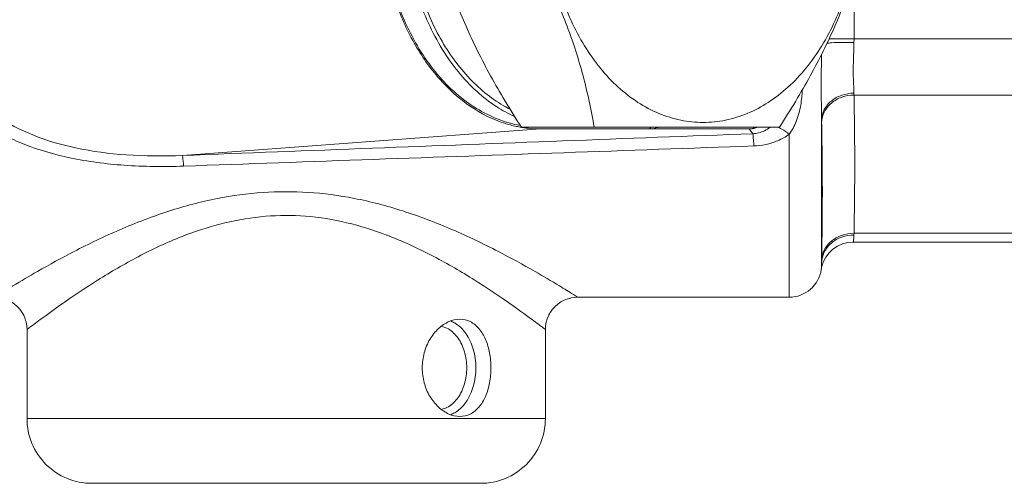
# Model space of a CAD drawing. Header units: millimetres. Extents: x -368 to 1732, y 3428 to 4913.
# Tile 52 of 80: x 1108.36 to 1111.4, y 4370.52 to 4371.95. Entities that reach past the tile are written whole.
import ezdxf

# ---------------------------------------------------------------- set-up
doc = ezdxf.new("R2010")
doc.units = ezdxf.units.MM
doc.linetypes.add('ACAD_ISO08W100', pattern=[36, 24, -3, 6, -3])
doc.layers.add('-- CO_p', color=51, linetype='Continuous', lineweight=9)

# ---------------------------------------------------------------- blocks, each defined once
blk = doc.blocks.new('-- CIEPŁOMIERZ ECHO II_20')
at = {"color": 50}
for points, knots in [([(8.77971, -0.69727), (8.79198, -0.69466), (8.80413, -0.69141), (8.81608, -0.68756), (8.81608, -0.68756), (8.85343, -0.67553), (8.88895, -0.65754), (8.92149, -0.6354), (8.92149, -0.6354), (8.95648, -0.6116), (8.98801, -0.583), (9.01604, -0.55138), (9.01604, -0.55138), (9.04635, -0.5172), (9.07257, -0.47949), (9.095, -0.43971), (9.095, -0.43971), (9.119, -0.39716), (9.13867, -0.35223), (9.15441, -0.306), (9.15441, -0.306), (9.17093, -0.25748), (9.18313, -0.20752), (9.19129, -0.15693), (9.19129, -0.15693), (9.19966, -0.10507), (9.2038, -0.05254), (9.2038, 0), (9.2038, 0), (9.2038, 0.05253), (9.19966, 0.10506), (9.19129, 0.15693), (9.19129, 0.15693), (9.18313, 0.20752), (9.17093, 0.25747), (9.15441, 0.30599), (9.15441, 0.30599), (9.13867, 0.35222), (9.119, 0.39715), (9.095, 0.43971), (9.095, 0.43971), (9.07257, 0.47949), (9.04635, 0.51719), (9.01604, 0.55138), (9.01604, 0.55138), (8.98801, 0.58299), (8.95648, 0.61159), (8.92149, 0.6354), (8.92149, 0.6354), (8.88895, 0.65753), (8.85343, 0.67552), (8.81608, 0.68756), (8.81608, 0.68756), (8.80413, 0.69141), (8.79198, 0.69465), (8.77971, 0.69727)], [0, 0, 0, 0, 0.0714286, 0.0714286, 0.0714286, 0.0714286, 0.1428571, 0.1428571, 0.1428571, 0.1428572, 0.2142857, 0.2142857, 0.2142857, 0.2142857, 0.2857143, 0.2857143, 0.2857143, 0.2857143, 0.3571429, 0.3571429, 0.3571429, 0.3571429, 0.4285714, 0.4285714, 0.4285714, 0.4285714, 0.5, 0.5, 0.5, 0.5, 0.5714286, 0.5714286, 0.5714286, 0.5714286, 0.6428571, 0.6428571, 0.6428571, 0.6428572, 0.7142857, 0.7142857, 0.7142857, 0.7142857, 0.7857143, 0.7857143, 0.7857143, 0.7857143, 0.8571429, 0.8571429, 0.8571429, 0.8571429, 0.9285714, 0.9285714, 0.9285714, 0.9285714, 1, 1, 1, 1]), ([(10.5058, 0.62622), (10.54036, 0.5951), (10.57153, 0.56), (10.59874, 0.52215), (10.59874, 0.52215), (10.6273, 0.48243), (10.6515, 0.43967), (10.6716, 0.39511), (10.6716, 0.39511), (10.69259, 0.34859), (10.70912, 0.30011), (10.72164, 0.25064), (10.72164, 0.25064), (10.73452, 0.19978), (10.74316, 0.14789), (10.7479, 0.09566), (10.7479, 0.09566), (10.75269, 0.04294), (10.7535, -0.01013), (10.75036, -0.06298), (10.75036, -0.06298), (10.74724, -0.11549), (10.74022, -0.16778), (10.72904, -0.21919), (10.72904, -0.21919), (10.71811, -0.26941), (10.70322, -0.31879), (10.68388, -0.36643), (10.68388, -0.36643), (10.66532, -0.41217), (10.64267, -0.45629), (10.6156, -0.49759), (10.6156, -0.49759), (10.58977, -0.53698), (10.55993, -0.5738), (10.52636, -0.60685), (10.52636, -0.60685), (10.49417, -0.63855), (10.45854, -0.66677), (10.42042, -0.69101), (10.42042, -0.69101), (10.38199, -0.71544), (10.34101, -0.73582), (10.29863, -0.75247), (10.29863, -0.75247), (10.2529, -0.77043), (10.20553, -0.78404), (10.15749, -0.79426), (10.15749, -0.79426), (10.10239, -0.80597), (10.04641, -0.81322), (9.99022, -0.81726), (9.99022, -0.81726), (9.92918, -0.82166), (9.86791, -0.82226), (9.8068, -0.82009)], [0, 0, 0, 0, 0.0714286, 0.0714286, 0.0714286, 0.0714286, 0.1428571, 0.1428571, 0.1428571, 0.1428572, 0.2142857, 0.2142857, 0.2142857, 0.2142857, 0.2857143, 0.2857143, 0.2857143, 0.2857143, 0.3571429, 0.3571429, 0.3571429, 0.3571429, 0.4285714, 0.4285714, 0.4285714, 0.4285714, 0.5, 0.5, 0.5, 0.5, 0.5714286, 0.5714286, 0.5714286, 0.5714286, 0.6428571, 0.6428571, 0.6428571, 0.6428572, 0.7142857, 0.7142857, 0.7142857, 0.7142857, 0.7857143, 0.7857143, 0.7857143, 0.7857143, 0.8571429, 0.8571429, 0.8571429, 0.8571429, 0.9285714, 0.9285714, 0.9285714, 0.9285714, 1, 1, 1, 1]), ([(10.46252, 0.60278), (10.49425, 0.57274), (10.52258, 0.53893), (10.54714, 0.50268), (10.54714, 0.50268), (10.57317, 0.46426), (10.59497, 0.4231), (10.61299, 0.38038), (10.61299, 0.38038), (10.63197, 0.33543), (10.64676, 0.28876), (10.65795, 0.24127), (10.65795, 0.24127), (10.66952, 0.19221), (10.67723, 0.14227), (10.68146, 0.09205), (10.68146, 0.09205), (10.68573, 0.04127), (10.68645, -0.00981), (10.68364, -0.06069), (10.68364, -0.06069), (10.68085, -0.11119), (10.67459, -0.16151), (10.66456, -0.2111), (10.66456, -0.2111), (10.6548, -0.25932), (10.64147, -0.30684), (10.62401, -0.35286), (10.62401, -0.35286), (10.60738, -0.3967), (10.58701, -0.43917), (10.56238, -0.4791), (10.56238, -0.4791), (10.53911, -0.51682), (10.51205, -0.55228), (10.48128, -0.58419), (10.48128, -0.58419), (10.45201, -0.61455), (10.41939, -0.6417), (10.38425, -0.665), (10.38425, -0.665), (10.34893, -0.68843), (10.31106, -0.70796), (10.27179, -0.72386), (10.27179, -0.72386), (10.22933, -0.74106), (10.18522, -0.75401), (10.14046, -0.76366), (10.14046, -0.76366), (10.08883, -0.77479), (10.03633, -0.78154), (9.98365, -0.7852), (9.98365, -0.7852), (9.92602, -0.7892), (9.86817, -0.78951), (9.8105, -0.78717)], [0, 0, 0, 0, 0.0714286, 0.0714286, 0.0714286, 0.0714286, 0.1428571, 0.1428571, 0.1428571, 0.1428572, 0.2142857, 0.2142857, 0.2142857, 0.2142857, 0.2857143, 0.2857143, 0.2857143, 0.2857143, 0.3571429, 0.3571429, 0.3571429, 0.3571429, 0.4285714, 0.4285714, 0.4285714, 0.4285714, 0.5, 0.5, 0.5, 0.5, 0.5714286, 0.5714286, 0.5714286, 0.5714286, 0.6428571, 0.6428571, 0.6428571, 0.6428572, 0.7142857, 0.7142857, 0.7142857, 0.7142857, 0.7857143, 0.7857143, 0.7857143, 0.7857143, 0.8571429, 0.8571429, 0.8571429, 0.8571429, 0.9285714, 0.9285714, 0.9285714, 0.9285714, 1, 1, 1, 1]), ([(7.96763, -0.7), (7.95042, -0.67328), (7.93359, -0.64631), (7.91725, -0.61905), (7.91725, -0.61905), (7.90184, -0.59335), (7.88687, -0.56739), (7.87243, -0.54113), (7.87243, -0.54113), (7.85853, -0.51587), (7.84513, -0.49032), (7.83232, -0.46449), (7.83232, -0.46449), (7.81985, -0.43932), (7.80793, -0.41387), (7.79667, -0.38814), (7.79667, -0.38814), (7.78564, -0.36296), (7.77524, -0.33751), (7.7655, -0.3118), (7.7655, -0.3118), (7.75596, -0.28659), (7.74706, -0.26113), (7.73883, -0.23546), (7.73883, -0.23546), (7.7307, -0.21011), (7.72321, -0.18455), (7.71636, -0.15883), (7.71636, -0.15883), (7.70948, -0.13302), (7.70324, -0.10705), (7.69757, -0.08095), (7.69757, -0.08095), (7.69174, -0.05408), (7.68653, -0.02709), (7.68186, 0)], [0, 0, 0, 0, 0.1111111, 0.1111111, 0.1111111, 0.1111111, 0.2222222, 0.2222222, 0.2222222, 0.2222222, 0.3333333, 0.3333333, 0.3333333, 0.3333333, 0.4444444, 0.4444444, 0.4444444, 0.4444445, 0.5555556, 0.5555556, 0.5555556, 0.5555556, 0.6666667, 0.6666667, 0.6666667, 0.6666667, 0.7777778, 0.7777778, 0.7777778, 0.7777778, 0.8888889, 0.8888889, 0.8888889, 0.8888889, 1, 1, 1, 1]), ([(8.68744, 0), (8.68744, -0.03254), (8.6858, -0.0651), (8.68251, -0.09749), (8.68251, -0.09749), (8.67925, -0.12955), (8.67437, -0.16144), (8.66782, -0.19299), (8.66782, -0.19299), (8.6614, -0.22391), (8.65337, -0.25451), (8.64367, -0.28456), (8.64367, -0.28456), (8.63424, -0.31375), (8.62324, -0.34242), (8.61055, -0.37034), (8.61055, -0.37034), (8.59833, -0.39722), (8.58456, -0.4234), (8.56913, -0.44858), (8.56913, -0.44858), (8.55438, -0.47266), (8.53812, -0.49581), (8.52026, -0.51769), (8.52026, -0.51769), (8.50327, -0.53852), (8.48483, -0.55818), (8.46494, -0.57626), (8.46494, -0.57626), (8.44602, -0.59346), (8.42577, -0.60923), (8.40428, -0.6231), (8.40428, -0.6231), (8.38376, -0.63636), (8.3621, -0.64789), (8.33953, -0.65726), (8.33953, -0.65726), (8.31775, -0.6663), (8.29512, -0.67333), (8.272, -0.67803), (8.272, -0.67803), (8.24934, -0.68264), (8.2262, -0.685), (8.20307, -0.685), (8.20307, -0.685), (8.17994, -0.685), (8.15681, -0.68264), (8.13414, -0.67803), (8.13414, -0.67803), (8.11102, -0.67333), (8.08839, -0.6663), (8.06661, -0.65726), (8.06661, -0.65726), (8.04404, -0.64789), (8.02238, -0.63636), (8.00186, -0.6231), (8.00186, -0.6231), (7.98037, -0.60923), (7.96013, -0.59346), (7.9412, -0.57626), (7.9412, -0.57626), (7.92131, -0.55818), (7.90287, -0.53852), (7.88588, -0.51769), (7.88588, -0.51769), (7.86802, -0.49581), (7.85176, -0.47266), (7.83701, -0.44858), (7.83701, -0.44858), (7.82158, -0.4234), (7.80781, -0.39722), (7.79559, -0.37034), (7.79559, -0.37034), (7.78291, -0.34242), (7.7719, -0.31375), (7.76247, -0.28456), (7.76247, -0.28456), (7.75277, -0.25451), (7.74474, -0.22391), (7.73832, -0.19299), (7.73832, -0.19299), (7.73177, -0.16144), (7.72689, -0.12955), (7.72363, -0.09749), (7.72363, -0.09749), (7.72034, -0.0651), (7.7187, -0.03254), (7.7187, 0)], [0, 0, 0, 0, 0.0454545, 0.0454545, 0.0454545, 0.0454546, 0.0909091, 0.0909091, 0.0909091, 0.0909091, 0.1363636, 0.1363636, 0.1363636, 0.1363636, 0.1818182, 0.1818182, 0.1818182, 0.1818182, 0.2272727, 0.2272727, 0.2272727, 0.2272727, 0.2727273, 0.2727273, 0.2727273, 0.2727273, 0.3181818, 0.3181818, 0.3181818, 0.3181818, 0.3636364, 0.3636364, 0.3636364, 0.3636364, 0.4090909, 0.4090909, 0.4090909, 0.4090909, 0.4545455, 0.4545455, 0.4545455, 0.4545455, 0.5, 0.5, 0.5, 0.5, 0.5454545, 0.5454545, 0.5454545, 0.5454546, 0.5909091, 0.5909091, 0.5909091, 0.5909091, 0.6363636, 0.6363636, 0.6363636, 0.6363636, 0.6818182, 0.6818182, 0.6818182, 0.6818182, 0.7272727, 0.7272727, 0.7272727, 0.7272727, 0.7727273, 0.7727273, 0.7727273, 0.7727273, 0.8181818, 0.8181818, 0.8181818, 0.8181818, 0.8636364, 0.8636364, 0.8636364, 0.8636364, 0.9090909, 0.9090909, 0.9090909, 0.9090909, 0.9545455, 0.9545455, 0.9545455, 0.9545455, 1, 1, 1, 1]), ([(8.82495, 0), (8.80774, -0.02673), (8.79091, -0.0537), (8.77457, -0.08096), (8.77457, -0.08096), (8.75916, -0.10666), (8.74419, -0.13262), (8.72975, -0.15887), (8.72975, -0.15887), (8.71585, -0.18414), (8.70245, -0.20968), (8.68964, -0.23552), (8.68964, -0.23552), (8.67717, -0.26069), (8.66525, -0.28614), (8.65399, -0.31187), (8.65399, -0.31187), (8.64296, -0.33705), (8.63256, -0.3625), (8.62282, -0.38821), (8.62282, -0.38821), (8.61328, -0.41342), (8.60438, -0.43888), (8.59615, -0.46455), (8.59615, -0.46455), (8.58802, -0.4899), (8.58054, -0.51546), (8.57368, -0.54118), (8.57368, -0.54118), (8.5668, -0.56699), (8.56056, -0.59296), (8.5549, -0.61906), (8.5549, -0.61906), (8.54907, -0.64592), (8.54385, -0.67292), (8.53918, -0.7)], [0, 0, 0, 0, 0.1111111, 0.1111111, 0.1111111, 0.1111111, 0.2222222, 0.2222222, 0.2222222, 0.2222222, 0.3333333, 0.3333333, 0.3333333, 0.3333333, 0.4444444, 0.4444444, 0.4444444, 0.4444445, 0.5555556, 0.5555556, 0.5555556, 0.5555556, 0.6666667, 0.6666667, 0.6666667, 0.6666667, 0.7777778, 0.7777778, 0.7777778, 0.7777778, 0.8888889, 0.8888889, 0.8888889, 0.8888889, 1, 1, 1, 1]), ([(9.04955, 0), (9.04488, -0.02709), (9.03966, -0.05409), (9.03383, -0.08096), (9.03383, -0.08096), (9.02817, -0.10707), (9.02192, -0.13306), (9.01504, -0.15887), (9.01504, -0.15887), (9.00818, -0.1846), (9.0007, -0.21017), (8.99256, -0.23552), (8.99256, -0.23552), (8.98433, -0.26119), (8.97543, -0.28665), (8.96588, -0.31187), (8.96588, -0.31187), (8.95615, -0.33758), (8.94574, -0.36303), (8.93471, -0.38821), (8.93471, -0.38821), (8.92345, -0.41394), (8.91153, -0.43938), (8.89906, -0.46455), (8.89906, -0.46455), (8.88625, -0.49038), (8.87285, -0.51592), (8.85895, -0.54118), (8.85895, -0.54118), (8.84452, -0.56742), (8.82955, -0.59337), (8.81415, -0.61906), (8.81415, -0.61906), (8.79781, -0.64632), (8.78099, -0.67328), (8.76378, -0.7)], [0, 0, 0, 0, 0.1111111, 0.1111111, 0.1111111, 0.1111111, 0.2222222, 0.2222222, 0.2222222, 0.2222222, 0.3333333, 0.3333333, 0.3333333, 0.3333333, 0.4444444, 0.4444444, 0.4444444, 0.4444445, 0.5555556, 0.5555556, 0.5555556, 0.5555556, 0.6666667, 0.6666667, 0.6666667, 0.6666667, 0.7777778, 0.7777778, 0.7777778, 0.7777778, 0.8888889, 0.8888889, 0.8888889, 0.8888889, 1, 1, 1, 1]), ([(9.20009, 0), (9.20009, -0.03325), (9.19842, -0.06653), (9.19505, -0.09962), (9.19505, -0.09962), (9.19172, -0.13239), (9.18674, -0.16498), (9.18004, -0.19722), (9.18004, -0.19722), (9.17348, -0.22882), (9.16528, -0.26008), (9.15536, -0.29079), (9.15536, -0.29079), (9.14573, -0.32062), (9.13448, -0.34992), (9.12152, -0.37845), (9.12152, -0.37845), (9.10903, -0.40592), (9.09496, -0.43268), (9.07919, -0.45841), (9.07919, -0.45841), (9.06412, -0.48301), (9.0475, -0.50667), (9.02926, -0.52903), (9.02926, -0.52903), (9.01189, -0.55031), (8.99305, -0.5704), (8.97272, -0.58888), (8.97272, -0.58888), (8.95338, -0.60646), (8.93269, -0.62257), (8.91074, -0.63675), (8.91074, -0.63675), (8.88976, -0.65029), (8.86764, -0.66207), (8.84457, -0.67165), (8.84457, -0.67165), (8.8223, -0.68089), (8.79915, -0.68808), (8.77556, -0.69288), (8.77556, -0.69288), (8.77287, -0.69342), (8.77018, -0.69394), (8.76748, -0.69442)], [0, 0, 0, 0, 0.0909091, 0.0909091, 0.0909091, 0.0909091, 0.1818182, 0.1818182, 0.1818182, 0.1818182, 0.2727273, 0.2727273, 0.2727273, 0.2727273, 0.3636364, 0.3636364, 0.3636364, 0.3636364, 0.4545455, 0.4545455, 0.4545455, 0.4545455, 0.5454545, 0.5454545, 0.5454545, 0.5454546, 0.6363636, 0.6363636, 0.6363636, 0.6363636, 0.7272727, 0.7272727, 0.7272727, 0.7272727, 0.8181818, 0.8181818, 0.8181818, 0.8181818, 0.9090909, 0.9090909, 0.9090909, 0.9090909, 1, 1, 1, 1]), ([(9.12938, 0), (9.12938, -0.03325), (9.12771, -0.06653), (9.12434, -0.09962), (9.12434, -0.09962), (9.12101, -0.13239), (9.11602, -0.16498), (9.10933, -0.19722), (9.10933, -0.19722), (9.10277, -0.22882), (9.09457, -0.26008), (9.08465, -0.29079), (9.08465, -0.29079), (9.07502, -0.32062), (9.06377, -0.34992), (9.0508, -0.37845), (9.0508, -0.37845), (9.03832, -0.40592), (9.02425, -0.43268), (9.00848, -0.45841), (9.00848, -0.45841), (8.99341, -0.48301), (8.97679, -0.50667), (8.95855, -0.52903), (8.95855, -0.52903), (8.94118, -0.55031), (8.92234, -0.5704), (8.90201, -0.58888), (8.90201, -0.58888), (8.88267, -0.60646), (8.86198, -0.62257), (8.84003, -0.63675), (8.84003, -0.63675), (8.82246, -0.64809), (8.80407, -0.6582), (8.78504, -0.6668)], [0, 0, 0, 0, 0.1111111, 0.1111111, 0.1111111, 0.1111111, 0.2222222, 0.2222222, 0.2222222, 0.2222222, 0.3333333, 0.3333333, 0.3333333, 0.3333333, 0.4444444, 0.4444444, 0.4444444, 0.4444445, 0.5555556, 0.5555556, 0.5555556, 0.5555556, 0.6666667, 0.6666667, 0.6666667, 0.6666667, 0.7777778, 0.7777778, 0.7777778, 0.7777778, 0.8888889, 0.8888889, 0.8888889, 0.8888889, 1, 1, 1, 1]), ([(8.79886, -0.64431), (8.80594, -0.6407), (8.81291, -0.63688), (8.81977, -0.63286), (8.81977, -0.63286), (8.8397, -0.62118), (8.85868, -0.60785), (8.87659, -0.59323), (8.87659, -0.59323), (8.89533, -0.57793), (8.91289, -0.56123), (8.92927, -0.54345), (8.92927, -0.54345), (8.94643, -0.52483), (8.96229, -0.50504), (8.97691, -0.48437), (8.97691, -0.48437), (8.99217, -0.46278), (9.00607, -0.44024), (9.01868, -0.41701), (9.01868, -0.41701), (9.03179, -0.39285), (9.04349, -0.36794), (9.05388, -0.3425), (9.05388, -0.3425), (9.06461, -0.31623), (9.07393, -0.28938), (9.0819, -0.26214), (9.0819, -0.26214), (9.09008, -0.23422), (9.09685, -0.20588), (9.10227, -0.17729), (9.10227, -0.17729), (9.10778, -0.14822), (9.11189, -0.11888), (9.11463, -0.08941), (9.11463, -0.08941), (9.1174, -0.05969), (9.11877, -0.02984), (9.11877, 0)], [0, 0, 0, 0, 0.1, 0.1, 0.1, 0.1, 0.2, 0.2, 0.2, 0.2, 0.3, 0.3, 0.3, 0.3, 0.4, 0.4, 0.4, 0.4, 0.5, 0.5, 0.5, 0.5, 0.6, 0.6, 0.6, 0.6, 0.7, 0.7, 0.7, 0.7, 0.8, 0.8, 0.8, 0.8, 0.9, 0.9, 0.9, 0.9, 1, 1, 1, 1]), ([(7.73649, -0.3328), (7.73661, -0.34853), (7.73675, -0.36426), (7.73689, -0.37998), (7.73689, -0.37998), (7.73703, -0.39574), (7.73718, -0.41149), (7.73733, -0.42724)], [0, 0, 0, 0, 0.5, 0.5, 0.5, 0.5, 1, 1, 1, 1]), ([(7.73749, -0.43813), (7.75005, -0.43802), (7.7626, -0.43824), (7.77519, -0.4382), (7.77519, -0.4382), (7.78592, -0.43816), (7.79667, -0.43793), (7.80732, -0.43906), (7.80732, -0.43906), (7.81164, -0.43951), (7.81594, -0.44019), (7.82028, -0.44049)], [0, 0, 0, 0, 0.3333333, 0.3333333, 0.3333333, 0.3333333, 0.6666667, 0.6666667, 0.6666667, 0.6666667, 1, 1, 1, 1]), ([(7.73749, -0.43813), (7.73762, -0.44827), (7.73794, -0.45841), (7.73827, -0.46855), (7.73827, -0.46855), (7.73863, -0.47927), (7.739, -0.49), (7.73926, -0.50073), (7.73926, -0.50073), (7.73952, -0.51181), (7.73966, -0.52291), (7.73957, -0.534), (7.73957, -0.534), (7.73949, -0.54484), (7.73919, -0.55567), (7.73871, -0.5665), (7.73871, -0.5665), (7.73829, -0.57592), (7.73773, -0.58533), (7.73749, -0.59475)], [0, 0, 0, 0, 0.2, 0.2, 0.2, 0.2, 0.4, 0.4, 0.4, 0.4, 0.6, 0.6, 0.6, 0.6, 0.8, 0.8, 0.8, 0.8, 1, 1, 1, 1]), ([(7.83773, -0.47521), (7.83777, -0.47856), (7.83781, -0.48192), (7.83785, -0.48527), (7.83785, -0.48527), (7.83803, -0.50058), (7.83821, -0.51589), (7.83834, -0.53121), (7.83834, -0.53121), (7.83848, -0.54747), (7.83854, -0.56373), (7.8385, -0.57999), (7.8385, -0.57999), (7.83846, -0.59663), (7.8383, -0.61327), (7.83807, -0.62991), (7.83807, -0.62991), (7.83785, -0.64558), (7.83756, -0.66125), (7.83745, -0.67693)], [0, 0, 0, 0, 0.2, 0.2, 0.2, 0.2, 0.4, 0.4, 0.4, 0.4, 0.6, 0.6, 0.6, 0.6, 0.8, 0.8, 0.8, 0.8, 1, 1, 1, 1]), ([(7.73733, -0.60045), (7.73683, -0.62569), (7.73641, -0.65093), (7.73607, -0.67618), (7.73607, -0.67618), (7.7357, -0.70389), (7.73543, -0.73161), (7.73528, -0.75933), (7.73528, -0.75933), (7.73511, -0.78902), (7.73508, -0.81872), (7.73519, -0.84841), (7.73519, -0.84841), (7.73529, -0.87816), (7.73552, -0.9079), (7.73588, -0.93765), (7.73588, -0.93765), (7.73625, -0.96766), (7.73674, -0.99768), (7.73733, -1.02769)], [0, 0, 0, 0, 0.2, 0.2, 0.2, 0.2, 0.4, 0.4, 0.4, 0.4, 0.6, 0.6, 0.6, 0.6, 0.8, 0.8, 0.8, 0.8, 1, 1, 1, 1]), ([(7.73733, -0.60045), (7.75009, -0.60051), (7.76295, -0.60271), (7.77504, -0.60703), (7.77504, -0.60703), (7.78674, -0.61121), (7.79773, -0.61738), (7.80718, -0.62542), (7.80718, -0.62542), (7.81614, -0.63305), (7.82373, -0.64236), (7.82901, -0.65292), (7.82901, -0.65292), (7.83405, -0.66302), (7.83699, -0.67426), (7.8373, -0.68545)], [0, 0, 0, 0, 0.25, 0.25, 0.25, 0.25, 0.5, 0.5, 0.5, 0.5, 0.75, 0.75, 0.75, 0.75, 1, 1, 1, 1]), ([(7.73749, -0.59475), (7.75023, -0.59481), (7.76307, -0.59692), (7.77519, -0.60111), (7.77519, -0.60111), (7.78683, -0.60513), (7.79781, -0.61107), (7.80732, -0.61889), (7.80732, -0.61889), (7.81623, -0.62622), (7.82384, -0.63519), (7.82915, -0.64547), (7.82915, -0.64547), (7.83417, -0.6552), (7.83714, -0.66609), (7.83745, -0.67693)], [0, 0, 0, 0, 0.25, 0.25, 0.25, 0.25, 0.5, 0.5, 0.5, 0.5, 0.75, 0.75, 0.75, 0.75, 1, 1, 1, 1]), ([(7.93742, -0.72195), (7.92864, -0.70975), (7.92156, -0.6963), (7.91595, -0.68232), (7.91595, -0.68232), (7.90935, -0.66587), (7.90479, -0.64868), (7.90177, -0.63125), (7.90177, -0.63125), (7.89915, -0.61609), (7.89769, -0.60075), (7.89725, -0.5854)], [0, 0, 0, 0, 0.3333333, 0.3333333, 0.3333333, 0.3333333, 0.6666667, 0.6666667, 0.6666667, 0.6666667, 1, 1, 1, 1]), ([(7.8373, -0.68545), (7.8368, -0.71058), (7.83637, -0.73572), (7.83603, -0.76086), (7.83603, -0.76086), (7.83566, -0.7885), (7.83539, -0.81614), (7.83524, -0.84378), (7.83524, -0.84378), (7.83508, -0.87342), (7.83505, -0.90307), (7.83515, -0.93271), (7.83515, -0.93271), (7.83525, -0.96244), (7.83549, -0.99216), (7.83585, -1.02188), (7.83585, -1.02188), (7.83622, -1.05182), (7.8367, -1.08176), (7.8373, -1.1117)], [0, 0, 0, 0, 0.2, 0.2, 0.2, 0.2, 0.4, 0.4, 0.4, 0.4, 0.6, 0.6, 0.6, 0.6, 0.8, 0.8, 0.8, 0.8, 1, 1, 1, 1]), ([(7.96758, -0.70179), (7.96513, -0.70289), (7.96275, -0.70414), (7.96042, -0.70547), (7.96042, -0.70547), (7.95221, -0.71013), (7.94455, -0.71577), (7.93742, -0.72195)], [0, 0, 0, 0, 0.5, 0.5, 0.5, 0.5, 1, 1, 1, 1]), ([(8.04634, -0.75783), (8.034, -0.75739), (8.02168, -0.75586), (8.00959, -0.75324), (8.00959, -0.75324), (7.99697, -0.75051), (7.98461, -0.74658), (7.97273, -0.7415), (7.97273, -0.7415), (7.96033, -0.7362), (7.94846, -0.72964), (7.93742, -0.72195)], [0, 0, 0, 0, 0.3333333, 0.3333333, 0.3333333, 0.3333333, 0.6666667, 0.6666667, 0.6666667, 0.6666667, 1, 1, 1, 1]), ([(8.05004, -0.71983), (8.04387, -0.71959), (8.03771, -0.71874), (8.0317, -0.71729), (8.0317, -0.71729), (8.02539, -0.71577), (8.01924, -0.71358), (8.01339, -0.71077), (8.01339, -0.71077), (8.0072, -0.7078), (8.00133, -0.70415), (7.99594, -0.69992)], [0, 0, 0, 0, 0.3333333, 0.3333333, 0.3333333, 0.3333333, 0.6666667, 0.6666667, 0.6666667, 0.6666667, 1, 1, 1, 1]), ([(8.05004, -0.71983), (8.04888, -0.72115), (8.04899, -0.72312), (8.04899, -0.725), (8.04899, -0.725), (8.04898, -0.72966), (8.04823, -0.73377), (8.04772, -0.73802), (8.04772, -0.73802), (8.04695, -0.74447), (8.04674, -0.75123), (8.04634, -0.75783)], [0, 0, 0, 0, 0.3333333, 0.3333333, 0.3333333, 0.3333333, 0.6666667, 0.6666667, 0.6666667, 0.6666667, 1, 1, 1, 1]), ([(9.8105, -0.78717), (9.61491, -0.77967), (9.41931, -0.77218), (9.22371, -0.76469), (9.22371, -0.76469), (9.0281, -0.7572), (8.83249, -0.74972), (8.63689, -0.74225), (8.63689, -0.74225), (8.44127, -0.73477), (8.24565, -0.7273), (8.05004, -0.71983)], [0, 0, 0, 0, 0.3333333, 0.3333333, 0.3333333, 0.3333333, 0.6666667, 0.6666667, 0.6666667, 0.6666667, 1, 1, 1, 1]), ([(8.36562, -0.70497), (8.35814, -0.70446), (8.35074, -0.70273), (8.34357, -0.70053), (8.34357, -0.70053), (8.34303, -0.70037), (8.3425, -0.70021), (8.34197, -0.70004)], [0, 0, 0, 0, 0.5, 0.5, 0.5, 0.5, 1, 1, 1, 1]), ([(9.8068, -0.82009), (9.61121, -0.81316), (9.41561, -0.80623), (9.22001, -0.79931), (9.22001, -0.79931), (9.0244, -0.79238), (8.82879, -0.78547), (8.63319, -0.77855), (8.63319, -0.77855), (8.43757, -0.77164), (8.24195, -0.76473), (8.04634, -0.75783)], [0, 0, 0, 0, 0.3333333, 0.3333333, 0.3333333, 0.3333333, 0.6666667, 0.6666667, 0.6666667, 0.6666667, 1, 1, 1, 1]), ([(9.8105, -0.78717), (9.80942, -0.78825), (9.80947, -0.79), (9.80943, -0.79165), (9.80943, -0.79165), (9.80932, -0.79571), (9.80864, -0.79923), (9.80816, -0.80289), (9.80816, -0.80289), (9.80744, -0.80847), (9.8072, -0.81435), (9.8068, -0.82009)], [0, 0, 0, 0, 0.3333333, 0.3333333, 0.3333333, 0.3333333, 0.6666667, 0.6666667, 0.6666667, 0.6666667, 1, 1, 1, 1]), ([(10.39, -1.225), (10.38546, -1.22215), (10.38092, -1.21931), (10.37637, -1.21648), (10.37637, -1.21648), (10.36211, -1.20759), (10.3478, -1.1988), (10.33343, -1.19009), (10.33343, -1.19009), (10.30848, -1.17498), (10.28336, -1.16014), (10.25804, -1.14564), (10.25804, -1.14564), (10.22077, -1.12427), (10.18307, -1.10363), (10.14489, -1.08391), (10.14489, -1.08391), (10.09865, -1.06003), (10.05168, -1.0375), (10.00389, -1.01686), (10.00389, -1.01686), (9.95413, -0.99536), (9.90346, -0.97591), (9.85186, -0.95927), (9.85186, -0.95927), (9.8031, -0.94355), (9.7535, -0.93036), (9.70324, -0.92041), (9.70324, -0.92041), (9.65647, -0.91115), (9.60912, -0.9047), (9.56154, -0.90147), (9.56154, -0.90147), (9.51532, -0.89834), (9.46889, -0.89825), (9.42266, -0.9012), (9.42266, -0.9012), (9.37481, -0.90425), (9.32718, -0.91057), (9.28012, -0.91975), (9.28012, -0.91975), (9.22938, -0.92964), (9.17931, -0.94286), (9.1301, -0.95865), (9.1301, -0.95865), (9.07806, -0.97534), (9.02698, -0.99491), (8.97682, -1.01656), (8.97682, -1.01656), (8.92878, -1.03728), (8.88159, -1.05991), (8.83512, -1.08391), (8.83512, -1.08391), (8.79693, -1.10363), (8.75923, -1.12428), (8.72194, -1.14565), (8.72194, -1.14565), (8.69663, -1.16016), (8.67151, -1.175), (8.64655, -1.19011), (8.64655, -1.19011), (8.63219, -1.19881), (8.61787, -1.20761), (8.60361, -1.21649), (8.60361, -1.21649), (8.59907, -1.21932), (8.59454, -1.22216), (8.59, -1.225)], [0, 0, 0, 0, 0.0588235, 0.0588235, 0.0588235, 0.0588235, 0.1176471, 0.1176471, 0.1176471, 0.1176471, 0.1764706, 0.1764706, 0.1764706, 0.1764706, 0.2352941, 0.2352941, 0.2352941, 0.2352941, 0.2941176, 0.2941176, 0.2941176, 0.2941177, 0.3529412, 0.3529412, 0.3529412, 0.3529412, 0.4117647, 0.4117647, 0.4117647, 0.4117647, 0.4705882, 0.4705882, 0.4705882, 0.4705882, 0.5294118, 0.5294118, 0.5294118, 0.5294118, 0.5882353, 0.5882353, 0.5882353, 0.5882353, 0.6470588, 0.6470588, 0.6470588, 0.6470588, 0.7058824, 0.7058824, 0.7058824, 0.7058824, 0.7647059, 0.7647059, 0.7647059, 0.7647059, 0.8235294, 0.8235294, 0.8235294, 0.8235294, 0.8823529, 0.8823529, 0.8823529, 0.882353, 0.9411765, 0.9411765, 0.9411765, 0.9411765, 1, 1, 1, 1]), ([(9.79933, -1.03283), (9.76022, -1.01801), (9.72022, -1.00534), (9.67951, -0.99553), (9.67951, -0.99553), (9.63813, -0.98557), (9.596, -0.97856), (9.55358, -0.97506), (9.55358, -0.97506), (9.51254, -0.97168), (9.47121, -0.97158), (9.43016, -0.97476), (9.43016, -0.97476), (9.38749, -0.97808), (9.34512, -0.98494), (9.30348, -0.99482), (9.30348, -0.99482), (9.26173, -1.00472), (9.22071, -1.01766), (9.18063, -1.03285)], [0, 0, 0, 0, 0.2, 0.2, 0.2, 0.2, 0.4, 0.4, 0.4, 0.4, 0.6, 0.6, 0.6, 0.6, 0.8, 0.8, 0.8, 0.8, 1, 1, 1, 1]), ([(7.73733, -1.02768), (7.75007, -1.02762), (7.76293, -1.02968), (7.77504, -1.03389), (7.77504, -1.03389), (7.78673, -1.03795), (7.79772, -1.04401), (7.80718, -1.05197), (7.80718, -1.05197), (7.81614, -1.0595), (7.82373, -1.06874), (7.82901, -1.07924), (7.82901, -1.07924), (7.83406, -1.08931), (7.83699, -1.10054), (7.8373, -1.1117)], [0, 0, 0, 0, 0.25, 0.25, 0.25, 0.25, 0.5, 0.5, 0.5, 0.5, 0.75, 0.75, 0.75, 0.75, 1, 1, 1, 1]), ([(7.73749, -1.03287), (7.75024, -1.03282), (7.76311, -1.03497), (7.77519, -1.0393), (7.77519, -1.0393), (7.78692, -1.04351), (7.79791, -1.04979), (7.80732, -1.05795), (7.80732, -1.05795), (7.81634, -1.06576), (7.8239, -1.0753), (7.82915, -1.08605), (7.82915, -1.08605), (7.83423, -1.09646), (7.83714, -1.108), (7.83745, -1.11947)], [0, 0, 0, 0, 0.25, 0.25, 0.25, 0.25, 0.5, 0.5, 0.5, 0.5, 0.75, 0.75, 0.75, 0.75, 1, 1, 1, 1]), ([(7.73749, -1.03287), (7.7376, -1.03673), (7.73786, -1.04059), (7.73826, -1.04443), (7.73826, -1.04443), (7.73852, -1.04701), (7.73885, -1.04958), (7.73923, -1.05214), (7.73923, -1.05214), (7.73935, -1.05289), (7.73946, -1.05364), (7.73959, -1.05439), (7.73959, -1.05439), (7.73959, -1.05442), (7.7396, -1.05445), (7.7396, -1.05448)], [0, 0, 0, 0, 0.25, 0.25, 0.25, 0.25, 0.5, 0.5, 0.5, 0.5, 0.75, 0.75, 0.75, 0.75, 1, 1, 1, 1]), ([(9.17858, -1.03363), (9.17577, -1.0347), (9.17296, -1.03578), (9.17015, -1.03688), (9.17015, -1.03688), (9.1236, -1.05505), (9.0782, -1.07625), (9.03392, -1.0995), (9.03392, -1.0995), (8.99096, -1.12205), (8.94904, -1.14653), (8.90797, -1.17234), (8.90797, -1.17234), (8.87388, -1.19376), (8.84037, -1.2161), (8.80735, -1.23913), (8.80735, -1.23913), (8.78479, -1.25486), (8.76245, -1.27091), (8.74032, -1.28723), (8.74032, -1.28723), (8.72752, -1.29666), (8.71479, -1.30618), (8.70213, -1.31578), (8.70213, -1.31578), (8.69808, -1.31884), (8.69404, -1.32192), (8.69, -1.325)], [0, 0, 0, 0, 0.1428571, 0.1428571, 0.1428571, 0.1428572, 0.2857143, 0.2857143, 0.2857143, 0.2857143, 0.4285714, 0.4285714, 0.4285714, 0.4285714, 0.5714286, 0.5714286, 0.5714286, 0.5714286, 0.7142857, 0.7142857, 0.7142857, 0.7142857, 0.8571429, 0.8571429, 0.8571429, 0.8571429, 1, 1, 1, 1]), ([(10.29, -1.325), (10.28596, -1.32191), (10.28191, -1.31883), (10.27786, -1.31576), (10.27786, -1.31576), (10.26519, -1.30616), (10.25246, -1.29664), (10.23967, -1.28721), (10.23967, -1.28721), (10.21753, -1.27089), (10.1952, -1.25484), (10.17264, -1.23911), (10.17264, -1.23911), (10.13962, -1.21609), (10.10612, -1.19376), (10.07204, -1.17234), (10.07204, -1.17234), (10.03117, -1.14666), (9.98946, -1.12229), (9.94671, -1.09982), (9.94671, -1.09982), (9.90278, -1.07674), (9.85776, -1.05566), (9.81159, -1.03755), (9.81159, -1.03755), (9.80819, -1.03622), (9.80479, -1.03491), (9.80138, -1.03361)], [0, 0, 0, 0, 0.1428571, 0.1428571, 0.1428571, 0.1428572, 0.2857143, 0.2857143, 0.2857143, 0.2857143, 0.4285714, 0.4285714, 0.4285714, 0.4285714, 0.5714286, 0.5714286, 0.5714286, 0.5714286, 0.7142857, 0.7142857, 0.7142857, 0.7142857, 0.8571429, 0.8571429, 0.8571429, 0.8571429, 1, 1, 1, 1]), ([(7.83745, -1.11947), (7.83751, -1.12309), (7.83783, -1.12646), (7.83784, -1.13031), (7.83784, -1.13031), (7.83785, -1.13289), (7.83772, -1.13568), (7.83833, -1.13754), (7.83833, -1.13754), (7.8385, -1.13809), (7.83874, -1.13855), (7.8385, -1.13965), (7.8385, -1.13965), (7.83849, -1.1397), (7.83848, -1.13976), (7.83851, -1.13975)], [0, 0, 0, 0, 0.25, 0.25, 0.25, 0.25, 0.5, 0.5, 0.5, 0.5, 0.75, 0.75, 0.75, 0.75, 1, 1, 1, 1]), ([(8.59, -1.225), (8.59, -1.225), (8.5995, -1.22545), (8.5995, -1.22545), (8.5995, -1.22545), (8.5995, -1.22545), (8.6107, -1.22717), (8.6107, -1.22717), (8.6107, -1.22717), (8.6107, -1.22717), (8.62164, -1.23014), (8.62164, -1.23014), (8.62164, -1.23014), (8.62164, -1.23014), (8.63217, -1.23432), (8.63217, -1.23432), (8.63217, -1.23432), (8.63217, -1.23432), (8.64215, -1.23967), (8.64215, -1.23967), (8.64215, -1.23967), (8.64215, -1.23967), (8.65147, -1.24612), (8.65147, -1.24612), (8.65147, -1.24612), (8.65147, -1.24612), (8.66, -1.25358), (8.66, -1.25358), (8.66, -1.25358), (8.66, -1.25358), (8.66763, -1.26195), (8.66763, -1.26195), (8.66763, -1.26195), (8.66763, -1.26195), (8.67426, -1.27114), (8.67426, -1.27114), (8.67426, -1.27114), (8.67426, -1.27114), (8.67981, -1.28101), (8.67981, -1.28101), (8.67981, -1.28101), (8.67981, -1.28101), (8.68421, -1.29146), (8.68421, -1.29146), (8.68421, -1.29146), (8.68421, -1.29146), (8.6874, -1.30233), (8.6874, -1.30233), (8.6874, -1.30233), (8.6874, -1.30233), (8.68934, -1.31349), (8.68934, -1.31349), (8.68934, -1.31349), (8.68934, -1.31349), (8.69001, -1.325), (8.69001, -1.325)], [0, 0, 0, 0, 0.0714286, 0.0714286, 0.0714286, 0.0714286, 0.1428571, 0.1428571, 0.1428571, 0.1428572, 0.2142857, 0.2142857, 0.2142857, 0.2142857, 0.2857143, 0.2857143, 0.2857143, 0.2857143, 0.3571429, 0.3571429, 0.3571429, 0.3571429, 0.4285714, 0.4285714, 0.4285714, 0.4285714, 0.5, 0.5, 0.5, 0.5, 0.5714286, 0.5714286, 0.5714286, 0.5714286, 0.6428571, 0.6428571, 0.6428571, 0.6428572, 0.7142857, 0.7142857, 0.7142857, 0.7142857, 0.7857143, 0.7857143, 0.7857143, 0.7857143, 0.8571429, 0.8571429, 0.8571429, 0.8571429, 0.9285714, 0.9285714, 0.9285714, 0.9285714, 1, 1, 1, 1]), ([(10.29, -1.325), (10.29, -1.325), (10.29067, -1.31349), (10.29067, -1.31349), (10.29067, -1.31349), (10.29067, -1.31349), (10.29261, -1.30233), (10.29261, -1.30233), (10.29261, -1.30233), (10.29261, -1.30233), (10.2958, -1.29146), (10.2958, -1.29146), (10.2958, -1.29146), (10.2958, -1.29146), (10.30019, -1.28101), (10.30019, -1.28101), (10.30019, -1.28101), (10.30019, -1.28101), (10.30575, -1.27114), (10.30575, -1.27114), (10.30575, -1.27114), (10.30575, -1.27114), (10.31238, -1.26195), (10.31238, -1.26195), (10.31238, -1.26195), (10.31238, -1.26195), (10.32001, -1.25358), (10.32001, -1.25358), (10.32001, -1.25358), (10.32001, -1.25358), (10.32854, -1.24612), (10.32854, -1.24612), (10.32854, -1.24612), (10.32854, -1.24612), (10.33786, -1.23967), (10.33786, -1.23967), (10.33786, -1.23967), (10.33786, -1.23967), (10.34784, -1.23432), (10.34784, -1.23432), (10.34784, -1.23432), (10.34784, -1.23432), (10.35837, -1.23014), (10.35837, -1.23014), (10.35837, -1.23014), (10.35837, -1.23014), (10.36931, -1.22717), (10.36931, -1.22717), (10.36931, -1.22717), (10.36931, -1.22717), (10.38051, -1.22545), (10.38051, -1.22545), (10.38051, -1.22545), (10.38051, -1.22545), (10.39, -1.225), (10.39, -1.225)], [0, 0, 0, 0, 0.0714286, 0.0714286, 0.0714286, 0.0714286, 0.1428571, 0.1428571, 0.1428571, 0.1428572, 0.2142857, 0.2142857, 0.2142857, 0.2142857, 0.2857143, 0.2857143, 0.2857143, 0.2857143, 0.3571429, 0.3571429, 0.3571429, 0.3571429, 0.4285714, 0.4285714, 0.4285714, 0.4285714, 0.5, 0.5, 0.5, 0.5, 0.5714286, 0.5714286, 0.5714286, 0.5714286, 0.6428571, 0.6428571, 0.6428571, 0.6428572, 0.7142857, 0.7142857, 0.7142857, 0.7142857, 0.7857143, 0.7857143, 0.7857143, 0.7857143, 0.8571429, 0.8571429, 0.8571429, 0.8571429, 0.9285714, 0.9285714, 0.9285714, 0.9285714, 1, 1, 1, 1]), ([(8.95395, -1.29328), (8.94311, -1.29331), (8.9321, -1.29582), (8.92226, -1.30056), (8.92226, -1.30056), (8.91182, -1.30559), (8.90271, -1.31312), (8.89512, -1.32185), (8.89512, -1.32185), (8.8865, -1.33176), (8.87985, -1.34322), (8.87464, -1.35523), (8.87464, -1.35523), (8.86881, -1.36866), (8.86479, -1.38278), (8.8621, -1.39715), (8.8621, -1.39715), (8.85926, -1.41236), (8.85792, -1.42784), (8.85792, -1.44328)], [0, 0, 0, 0, 0.2, 0.2, 0.2, 0.2, 0.4, 0.4, 0.4, 0.4, 0.6, 0.6, 0.6, 0.6, 0.8, 0.8, 0.8, 0.8, 1, 1, 1, 1]), ([(8.98309, -1.29846), (8.97854, -1.30017), (8.97414, -1.30226), (8.96993, -1.3047), (8.96993, -1.3047), (8.96098, -1.30989), (8.95291, -1.31667), (8.94593, -1.32427)], [0, 0, 0, 0, 0.5, 0.5, 0.5, 0.5, 1, 1, 1, 1]), ([(9.07005, -1.44328), (9.07005, -1.42777), (9.068, -1.41219), (9.06395, -1.39715), (9.06395, -1.39715), (9.05999, -1.38247), (9.05412, -1.36832), (9.04638, -1.35524), (9.04638, -1.35524), (9.0391, -1.34293), (9.03017, -1.33157), (9.01966, -1.32186), (9.01966, -1.32186), (9.01018, -1.3131), (8.99943, -1.30568), (8.98752, -1.30056), (8.98752, -1.30056), (8.97692, -1.296), (8.9654, -1.29325), (8.95395, -1.29328)], [0, 0, 0, 0, 0.2, 0.2, 0.2, 0.2, 0.4, 0.4, 0.4, 0.4, 0.6, 0.6, 0.6, 0.6, 0.8, 0.8, 0.8, 0.8, 1, 1, 1, 1]), ([(8.94593, -1.32427), (8.94219, -1.32835), (8.93872, -1.33269), (8.93552, -1.33722), (8.93552, -1.33722), (8.92515, -1.35189), (8.9176, -1.36856), (8.91253, -1.38588), (8.91253, -1.38588), (8.90706, -1.40454), (8.90445, -1.42396), (8.90445, -1.44328)], [0, 0, 0, 0, 0.3333333, 0.3333333, 0.3333333, 0.3333333, 0.6666667, 0.6666667, 0.6666667, 0.6666667, 1, 1, 1, 1]), ([(9.01119, -1.31473), (9.0036, -1.31636), (8.99623, -1.31926), (8.98948, -1.32318), (8.98948, -1.32318), (8.9776, -1.33008), (8.96763, -1.3401), (8.95966, -1.35136), (8.95966, -1.35136), (8.9506, -1.36416), (8.94411, -1.37854), (8.93973, -1.39353), (8.93973, -1.39353), (8.93502, -1.40968), (8.93274, -1.42654), (8.93274, -1.44328)], [0, 0, 0, 0, 0.25, 0.25, 0.25, 0.25, 0.5, 0.5, 0.5, 0.5, 0.75, 0.75, 0.75, 0.75, 1, 1, 1, 1]), ([(8.95392, -1.59328), (8.94304, -1.59328), (8.93198, -1.59073), (8.92212, -1.58594), (8.92212, -1.58594), (8.91174, -1.5809), (8.90268, -1.5734), (8.89512, -1.56472), (8.89512, -1.56472), (8.88652, -1.55483), (8.87987, -1.54339), (8.87466, -1.5314), (8.87466, -1.5314), (8.86881, -1.51793), (8.86477, -1.50375), (8.86208, -1.48933), (8.86208, -1.48933), (8.85925, -1.47415), (8.85792, -1.4587), (8.85792, -1.44328)], [0, 0, 0, 0, 0.2, 0.2, 0.2, 0.2, 0.4, 0.4, 0.4, 0.4, 0.6, 0.6, 0.6, 0.6, 0.8, 0.8, 0.8, 0.8, 1, 1, 1, 1]), ([(8.90445, -1.44328), (8.90445, -1.46261), (8.90706, -1.48203), (8.91253, -1.50069), (8.91253, -1.50069), (8.9176, -1.51801), (8.92515, -1.53468), (8.93552, -1.54935), (8.93552, -1.54935), (8.93872, -1.55388), (8.94219, -1.55822), (8.94593, -1.5623)], [0, 0, 0, 0, 0.3333333, 0.3333333, 0.3333333, 0.3333333, 0.6666667, 0.6666667, 0.6666667, 0.6666667, 1, 1, 1, 1]), ([(8.93274, -1.44328), (8.93274, -1.46003), (8.93501, -1.47688), (8.93973, -1.49303), (8.93973, -1.49303), (8.94411, -1.50803), (8.9506, -1.52241), (8.95966, -1.53521), (8.95966, -1.53521), (8.96763, -1.54646), (8.9776, -1.55649), (8.98948, -1.56339), (8.98948, -1.56339), (8.99623, -1.56731), (9.0036, -1.57021), (9.0112, -1.57183)], [0, 0, 0, 0, 0.25, 0.25, 0.25, 0.25, 0.5, 0.5, 0.5, 0.5, 0.75, 0.75, 0.75, 0.75, 1, 1, 1, 1]), ([(9.07005, -1.44328), (9.07005, -1.45875), (9.06802, -1.47429), (9.06399, -1.48928), (9.06399, -1.48928), (9.06004, -1.50396), (9.05418, -1.51812), (9.04645, -1.5312), (9.04645, -1.5312), (9.03925, -1.5434), (9.03043, -1.55467), (9.02006, -1.56434), (9.02006, -1.56434), (9.01057, -1.57318), (8.99979, -1.58069), (8.98784, -1.58587), (8.98784, -1.58587), (8.97715, -1.59051), (8.96554, -1.59328), (8.95399, -1.59328)], [0, 0, 0, 0, 0.2, 0.2, 0.2, 0.2, 0.4, 0.4, 0.4, 0.4, 0.6, 0.6, 0.6, 0.6, 0.8, 0.8, 0.8, 0.8, 1, 1, 1, 1]), ([(8.94593, -1.5623), (8.95291, -1.5699), (8.96098, -1.57667), (8.96993, -1.58187), (8.96993, -1.58187), (8.97414, -1.58431), (8.97854, -1.5864), (8.98309, -1.58811)], [0, 0, 0, 0, 0.5, 0.5, 0.5, 0.5, 1, 1, 1, 1]), ([(8.69, -1.6), (8.69, -1.65305), (8.71108, -1.70392), (8.74858, -1.74142), (8.74858, -1.74142), (8.78609, -1.77893), (8.83696, -1.8), (8.89, -1.8)], [0, 0, 0, 0, 0.5, 0.5, 0.5, 0.5, 1, 1, 1, 1]), ([(10.09, -1.8), (10.14305, -1.8), (10.19392, -1.77893), (10.23143, -1.74142), (10.23143, -1.74142), (10.26893, -1.70392), (10.29, -1.65305), (10.29, -1.6)], [0, 0, 0, 0, 0.5, 0.5, 0.5, 0.5, 1, 1, 1, 1])]:
    blk.add_open_spline(points, degree=3, knots=knots, dxfattribs=at)
for points in [[(7.73733, -0.42724), (7.73733, -0.42724), (5.24268, -0.42724), (5.24268, -0.42724)], [(7.73733, -0.42724), (7.73733, -0.42724), (7.81408, -0.42648), (7.81408, -0.42648)], [(7.73733, -0.42724), (7.73733, -0.42724), (7.73749, -0.43813), (7.73749, -0.43813)], [(7.73733, -0.60045), (7.73733, -0.60045), (5.24268, -0.60045), (5.24268, -0.60045)], [(7.73733, -0.60045), (7.73739, -0.59855), (7.73744, -0.59665), (7.73749, -0.59475)], [(7.8373, -0.68545), (7.83736, -0.68261), (7.83741, -0.67977), (7.83745, -0.67693)], [(7.83745, -1.11947), (7.83745, -1.11947), (7.83745, -0.67693), (7.83745, -0.67693)], [(8.76383, -0.7003), (8.76915, -0.69941), (8.77444, -0.6984), (8.77971, -0.69727)], [(7.93742, -0.72195), (7.93742, -0.72195), (7.93742, -1.225), (7.93742, -1.225)], [(7.97251, -0.69983), (7.97084, -0.7004), (7.96919, -0.70106), (7.96758, -0.70179)], [(8.53918, -0.7), (8.53918, -0.7), (7.96763, -0.7), (7.96763, -0.7)], [(8.03357, -0.7001), (8.04239, -0.70297), (8.05156, -0.70461), (8.06082, -0.70497)], [(8.04244, -0.7001), (8.04819, -0.70276), (8.0545, -0.7045), (8.06082, -0.70497)], [(8.06082, -0.70497), (8.06082, -0.70497), (8.05004, -0.71983), (8.05004, -0.71983)], [(8.06082, -0.70497), (8.06082, -0.70497), (8.36562, -0.70497), (8.36562, -0.70497)], [(8.36435, -0.70018), (8.36609, -0.70188), (8.36784, -0.70357), (8.36961, -0.70524)], [(8.36961, -0.70524), (8.36961, -0.70524), (8.36562, -0.70497), (8.36562, -0.70497)], [(8.70512, -0.70524), (8.70512, -0.70524), (8.36961, -0.70524), (8.36961, -0.70524)], [(8.53918, -0.7), (8.53918, -0.7), (8.76378, -0.7), (8.76378, -0.7)], [(8.70512, -0.70524), (8.72479, -0.70522), (8.74443, -0.70357), (8.76383, -0.7003)], [(8.70512, -0.70524), (8.70512, -0.70524), (9.8105, -0.78717), (9.8105, -0.78717)], [(7.73733, -1.02769), (7.73733, -1.02769), (5.24268, -1.02769), (5.24268, -1.02769)], [(7.73733, -1.02769), (7.73733, -1.02769), (7.73749, -1.03287), (7.73749, -1.03287)], [(9.18063, -1.03285), (9.18063, -1.03285), (9.17858, -1.03363), (9.17858, -1.03363)], [(9.80138, -1.03361), (9.80138, -1.03361), (9.79933, -1.03283), (9.79933, -1.03283)], [(7.73953, -1.05448), (7.73953, -1.05448), (5.24052, -1.05448), (5.24052, -1.05448)], [(7.83726, -1.13297), (7.82716, -1.08713), (7.78654, -1.05448), (7.7396, -1.05448)], [(7.8373, -1.1117), (7.8373, -1.1117), (7.83745, -1.11947), (7.83745, -1.11947)], [(7.83851, -1.13974), (7.83817, -1.13747), (7.83775, -1.13521), (7.83726, -1.13297)], [(7.83847, -1.13948), (7.84566, -1.18859), (7.88778, -1.225), (7.93742, -1.225)], [(8.59, -1.225), (8.59, -1.225), (7.93742, -1.225), (7.93742, -1.225)], [(8.59, -1.225), (8.59, -1.225), (7.93742, -1.225), (7.93742, -1.225)], [(8.69, -1.6), (8.69, -1.6), (8.69, -1.325), (8.69, -1.325)], [(8.69, -1.6), (8.69, -1.6), (8.69, -1.325), (8.69, -1.325)], [(10.29, -1.6), (10.29, -1.6), (10.29, -1.325), (10.29, -1.325)], [(10.29, -1.6), (10.29, -1.6), (10.29, -1.325), (10.29, -1.325)], [(10.29, -1.6), (10.29, -1.6), (8.69, -1.6), (8.69, -1.6)], [(10.09, -1.8), (10.09, -1.8), (8.89, -1.8), (8.89, -1.8)]]:
    blk.add_open_spline(points, degree=3, dxfattribs=at)
blk = doc.blocks.new('*U324')
at = {"linetype": 'Continuous', "lineweight": 0}
blk.add_blockref('-- CIEPŁOMIERZ ECHO II_20', (3.3004, 0), dxfattribs=at)

msp = doc.modelspace()

# ---------------------------------------------------------------- block references
at = {"layer": '-- CO_p', "linetype": 'ACAD_ISO08W100', "ltscale": 20, "xscale": -1}
msp.add_blockref('*U324', (1121.9726, 4372.3175), dxfattribs=at)

doc.saveas('drawing.dxf')
